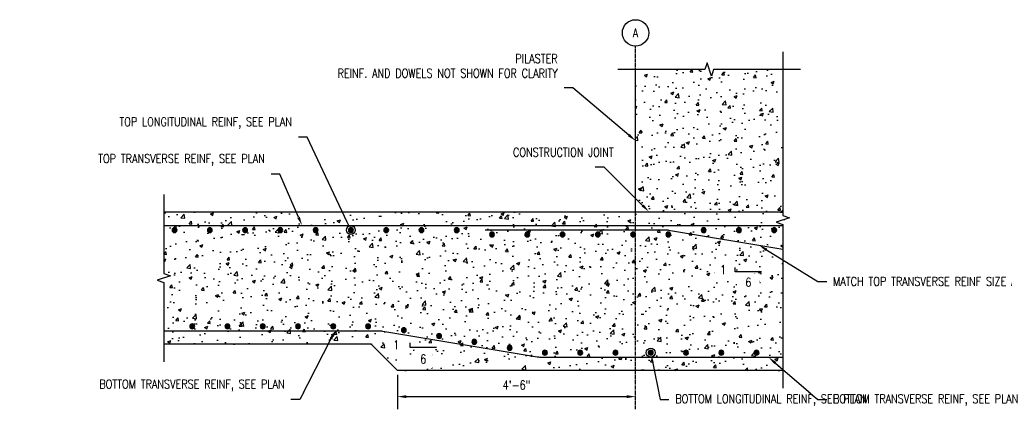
# Model space of a CAD drawing. Header units: inches. Extents: x -469 to 1615, y -10 to 110.
# Tile 12 of 13: x 931 to 1154, y 21 to 110. Entities that reach past the tile are written whole.
import ezdxf
from ezdxf import colors
from ezdxf.entities.mleader import LeaderData, LeaderLine
from ezdxf.math import Vec2, Vec3

# ---------------------------------------------------------------- set-up
doc = ezdxf.new("R2010")
doc.units = ezdxf.units.IN
doc.header["$MEASUREMENT"] = 0
doc.linetypes.add('CENTER2', pattern=[1.125, 0.75, -0.125, 0.125, -0.125])
for name, color, linetype in [('A-DETL', 3, 'Continuous'), ('A-DETL-GENF', 3, 'Continuous'), ('A-FLOR', 5, 'Continuous'), ('A-WALL-PATT', 8, 'Continuous'), ('S-ANNO-DIMS', 1, 'Continuous'), ('S-ANNO-NOTE', 2, 'Continuous'), ('S-ANNO-SYMB', 2, 'Continuous'), ('S-COLS', 2, 'Continuous'), ('S-GRID', 1, 'CENTER2'), ('S-GRID-IDEN', 1, 'Continuous')]:
    doc.layers.add(name, color=color, linetype=linetype)
doc.styles.add('Annotative', font='romans.shx', dxfattribs={"width": 0.8, "height": 0.125})
doc.dimstyles.new('Annotative', dxfattribs={"dimscale": 0, "dimtxt": 0.125, "dimasz": 0.125, "dimexe": 0.18, "dimexo": 0.0625, "dimgap": 0.09, "dimtad": 1, "dimdec": 3, "dimzin": 3, "dimdsep": 46, "dimlunit": 4, "dimtxsty": 'Annotative', "dimcen": 0.09, "dimclrt": 2, "dimazin": 2, "dimtfac": 1, "dimtdec": 3, "dimtmove": 0, "dimatfit": 0, "dimfxl": 1, "dimtfill": 1, "dimfrac": 2, "dimtolj": 1, "dimtzin": 0, "dimarcsym": 0})
pattern_1 = [(50, (-1e-13, -4e-15), (7.172602, -0.62752), [0.75, -8.25]), (355, (-1e-13, -4e-15), (-1.387513, 7.52192), [0.6, -6.6]), (100.45144, (0.598, -0.052), (5.78509, 6.8944), [0.6374, -7.01142]), (46.1842, (-1e-13, 2), (10.67241, -1.65519), [1.125, -12.375]), (96.6356, (0.889, 1.862), (9.34662, 9.74119), [0.9561, -10.51714]), (351.1842, (-1e-13, 2), (9.34662, 9.74119), [0.9, -9.9]), (21, (1, 1.5), (5.96907, -4.02619), [0.75, -8.25]), (326, (1, 1.5), (2.433153, 7.2515), [0.6, -6.6]), (71.45144, (1.4974, 1.1645), (8.402224, 3.22531), [0.6374, -7.01142]), (37.5, (-1e-13, -4e-15), (0.1215986, 3.3289385), [0, -6.52, 0, -6.7, 0, -6.625]), (7.5, (-1e-13, -4e-15), (2.630695, 3.944117), [0, -3.82, 0, -6.37, 0, -2.525]), (327.5, (-2.23, -4e-15), (5.3382244, -0.225549), [0, -2.5, 0, -7.8, 0, -10.35]), (317.5, (-3.23, -4e-15), (5.831862, 1.00105), [0, -3.25, 0, -5.18, 0, -7.35])]

# ---------------------------------------------------------------- blocks, each defined once
blk = doc.blocks.new('_DotBlank')
at = {"color": 0, "linetype": 'ByBlock', "lineweight": -2}
blk.add_line((-0.5, 0), (-1, 0), dxfattribs=at)
blk.add_circle((0, 0), 0.5, dxfattribs=at)
blk = doc.blocks.new('Reinforcing Bar Section_USACE - __9-1453024-Section 31')
h = blk.add_hatch(color=256)
h.dxf.hatch_style = 1
h.paths.add_polyline_path([(770.74, -19.08, 1), (771.87, -19.08, 1)])
for radius, start, end in [(0.562, 0, 180), (0.563, 180, 360)]:
    blk.add_arc((771.31, -19.08), radius, start, end)
blk = doc.blocks.new('*D33')
at = {"layer": 'Defpoints', "color": 0, "transparency": 16777216}
for p in [(1070.47, 65.91), (1016.47, 29.91), (1070.47, 24)]:
    blk.add_point(p, dxfattribs=at)
at = {"layer": 'S-ANNO-DIMS', "color": 0, "lineweight": -2, "transparency": 16777216}
for p, q in [((1016.47, 28.91), (1016.47, 21.12)), ((1018.47, 24), (1068.47, 24))]:
    blk.add_line(p, q, dxfattribs=at)
at = {"layer": 'S-ANNO-DIMS', "color": 0, "transparency": 16777216}
for points in [[(1018.47, 24.33), (1018.47, 23.67), (1016.47, 24)], [(1068.47, 24.33), (1068.47, 23.67), (1070.47, 24)]]:
    blk.add_solid(points, dxfattribs=at)
at = {"layer": 'S-ANNO-DIMS', "color": 2, "transparency": 16777216, "insert": (1043.47, 26.63), "char_height": 2, "attachment_point": 5, "style": 'Annotative', "bg_fill": 3, "box_fill_scale": 1.25, "bg_fill_color": 256, "bg_fill_true_color": 13158600, "bg_fill_transparency": 0}
blk.add_mtext('\\A1;4\'-6"', dxfattribs=at)

msp = doc.modelspace()

# ---------------------------------------------------------------- hatches: boundary and pattern name
at = {"layer": 'A-WALL-PATT', "lineweight": -3}
h = msp.add_hatch(dxfattribs=at)
h.set_pattern_fill('AR-CONC', color=8, style=0)
h.set_pattern_definition(pattern_1)
h.paths.add_polyline_path([(1103.8753, 98.2381), (1088.172, 98.2381), (1087.672, 96.7381), (1086.672, 99.7381), (1086.172, 98.2381), (1070.4686, 98.2381), (1070.4686, 65.9083), (1103.8753, 65.9083)])

# ---------------------------------------------------------------- linework, layer by layer
at = {"layer": 'A-DETL', "lineweight": -3}
msp.add_line((963.4767, 62.86), (1103.8753, 62.86), dxfattribs=at)
msp.add_lwpolyline([(1036.3263, 61.86), (1077.1047, 61.86, -0.04131065), (1077.9678, 61.7886), (1103.8753, 57.4707)], format="xyb", dxfattribs=at)
at = {"layer": 'A-DETL-GENF', "lineweight": -3}
msp.add_lwpolyline([(1107.8753, 98.2381), (1088.172, 98.2381), (1087.672, 96.7381), (1086.672, 99.7381), (1086.172, 98.2381), (1066.4686, 98.2381)], dxfattribs=at)
at = {"layer": 'A-FLOR', "lineweight": -3}
msp.add_lwpolyline([(963.4767, 65.9083), (1103.8753, 65.9083)], dxfattribs=at)
at = {"layer": 'S-ANNO-NOTE'}
msp.add_line((1093.03, 52.2982), (1093.03, 53.2982), dxfattribs=at)
at = {"layer": 'S-COLS', "lineweight": -3}
msp.add_line((1070.4686, 65.9083), (1070.4686, 98.2381), dxfattribs=at)
at = {"layer": 'S-GRID-IDEN'}
msp.add_circle((1070.4686, 106.5461), 3, dxfattribs=at)

# ---------------------------------------------------------------- block references
at = {"layer": 'A-DETL-GENF', "lineweight": -3}
for p in [(194.6008, 80.8757), (202.6008, 80.8757), (210.6008, 80.8757), (218.6008, 80.8757), (226.6008, 80.8757), (234.6008, 80.8757), (242.6008, 80.8757), (250.6008, 80.8757), (258.6008, 80.8757), (266.6008, 79.8757), (274.6008, 79.8757), (282.6008, 79.8757), (290.6008, 79.8757), (298.6008, 79.8757), (306.6008, 79.8757), (314.6008, 80.8757), (322.6008, 80.8757), (330.6008, 80.8757)]:
    msp.add_blockref('Reinforcing Bar Section_USACE - __9-1453024-Section 31', p, dxfattribs=at)

# ---------------------------------------------------------------- texts
at = {"layer": 'S-GRID-IDEN', "lineweight": -3, "insert": (1070.4686, 106.5461), "char_height": 2, "width": 2, "attachment_point": 5, "style": 'Annotative'}
msp.add_mtext('A', dxfattribs=at)

# ---------------------------------------------------------------- leaders
at = {"layer": 'S-ANNO-NOTE', "lineweight": -3}
ml = msp.add_multileader_mtext('Standard', dxfattribs=at)
ml.set_content('PILASTER\\PREINF. AND DOWELS NOT SHOWN FOR CLARITY', color=256, style='Annotative')
ml.set_leader_properties(color=1, linetype='ByLayer', lineweight=-1)
ml.build(insert=Vec2(0, 0))
ml.multileader.update_dxf_attribs({"text_right_attachment_type": 3, "dogleg_length": 0.125, "arrow_head_size": 2, "scale": 16})
ctx = ml.context
ctx.base_point, ctx.scale, ctx.char_height, ctx.arrow_head_size, ctx.landing_gap_size, ctx.plane_origin = Vec3(1020.8896, 100.7147), 16, 2, 2, 1.44, Vec3(1027.5128, 75.0818)
ctx.right_attachment, ctx.text_align_type = 3, 2
notes = []
notes.append((ctx, [(1, (1, 1, 0), (1056.2458, 94.0481), (-1, 0), 2, [(0, [(1070.4686, 82.0732)], 0, [])])]))
ctx.mtext.insert, ctx.mtext.width, ctx.mtext.alignment, ctx.mtext.flow_direction = Vec3(1052.8058, 101.7147), 35.554519, 3, 5
ml = msp.add_multileader_mtext('Standard', dxfattribs=at)
ml.set_content('TOP LONGITUDINAL REINF, SEE PLAN', color=256, style='Annotative')
ml.set_leader_properties(color=1, linetype='ByLayer', lineweight=-1)
ml.set_arrow_properties(name='DOTBLANK')
ml.build(insert=Vec2(0, 0))
ml.multileader.update_dxf_attribs({"text_left_attachment_type": 3, "text_right_attachment_type": 3, "dogleg_length": 0.125, "arrow_head_size": 2, "scale": 16})
ctx = ml.context
ctx.base_point, ctx.scale, ctx.char_height, ctx.arrow_head_size, ctx.landing_gap_size, ctx.plane_origin = Vec3(968.8624, 82.8602), 16, 2, 2, 1.44, Vec3(1009.8328, 63.894)
ctx.left_attachment, ctx.right_attachment, ctx.text_align_type = 3, 3, 2
notes.append((ctx, [(1, (1, 1, 0), (995.99, 82.8602), (-1, 0), 2, [(0, [(1005.9061, 61.7975)], 0, [])])]))
ctx.mtext.insert, ctx.mtext.width, ctx.mtext.alignment, ctx.mtext.flow_direction = Vec3(992.55, 87.384), 24.06411, 3, 5
ml = msp.add_multileader_mtext('Standard', dxfattribs=at)
ml.set_content('SEE A1/S-504 FOR TRENCH ASSEMBLY', color=256, style='Annotative')
ml.set_leader_properties(color=1, linetype='ByLayer', lineweight=-1)
ml.build(insert=Vec2(0, 0))
ml.multileader.update_dxf_attribs({"text_right_attachment_type": 3, "dogleg_length": 0.125, "arrow_head_size": 2, "scale": 16})
ctx = ml.context
ctx.base_point, ctx.scale, ctx.char_height, ctx.arrow_head_size, ctx.landing_gap_size, ctx.plane_origin = Vec3(679.2256, 86.8229), 16, 2, 2, 1.44, Vec3(671.0572, 63.9408)
ctx.right_attachment = 3
notes.append((ctx, [(0, (1, 1, 0), (677.2256, 86.8229), (1, 0), 2, [(0, [(672.3281, 57.9736)], 0, [])])]))
ctx.mtext.insert, ctx.mtext.width, ctx.mtext.flow_direction = Vec3(680.6656, 87.8229), 25.688996, 5
ml = msp.add_multileader_mtext('Standard', dxfattribs=at)
ml.set_content('RETAINING WALL REINF AND DOWELS NOT SHOWN FOR CLARITY', color=256, style='Annotative')
ml.set_leader_properties(color=1, linetype='ByLayer', lineweight=-1)
ml.build(insert=Vec2(0, 0))
ml.multileader.update_dxf_attribs({"text_right_attachment_type": 3, "dogleg_length": 0.125, "arrow_head_size": 2, "scale": 16})
ctx = ml.context
ctx.base_point, ctx.scale, ctx.char_height, ctx.arrow_head_size, ctx.landing_gap_size, ctx.plane_origin = Vec3(719.8047, 86.8229), 16, 2, 2, 1.44, Vec3(727.6943, 65.5206)
ctx.right_attachment = 3
notes.append((ctx, [(0, (1, 1, 0), (717.8047, 86.8229), (1, 0), 2, [(0, [(702.5758, 61.7234)], 0, [])])]))
ctx.mtext.insert, ctx.mtext.width, ctx.mtext.flow_direction = Vec3(721.2447, 87.8229), 42.512936, 5
ml = msp.add_multileader_mtext('Standard', dxfattribs=at)
ml.set_content('CONSTRUCTION JOINT', color=256, style='Annotative')
ml.set_leader_properties(color=1, linetype='ByLayer', lineweight=-1)
ml.build(insert=Vec2(0, 0))
ml.multileader.update_dxf_attribs({"text_right_attachment_type": 3, "dogleg_length": 0.125, "arrow_head_size": 2, "scale": 16})
ctx = ml.context
ctx.base_point, ctx.scale, ctx.char_height, ctx.arrow_head_size, ctx.landing_gap_size, ctx.plane_origin = Vec3(1041.2325, 79.4461), 16, 2, 2, 1.44, Vec3(1027.5128, 62.2661)
ctx.right_attachment = 3
notes.append((ctx, [(1, (1, 1, 0), (1063.3315, 76.1128), (-1, 0), 2, [(0, [(1073.493, 65.9804)], 0, [])])]))
ctx.mtext.insert, ctx.mtext.width, ctx.mtext.flow_direction = Vec3(1042.6725, 80.4461), 11.979228, 5
ml = msp.add_multileader_mtext('Standard', dxfattribs=at)
ml.set_content('TOP TRANSVERSE REINF, SEE PLAN', color=256, style='Annotative')
ml.set_leader_properties(color=1, linetype='ByLayer', lineweight=-1)
ml.build(insert=Vec2(0, 0))
ml.multileader.update_dxf_attribs({"text_left_attachment_type": 3, "text_right_attachment_type": 3, "dogleg_length": 0.125, "arrow_head_size": 2, "scale": 16})
ctx = ml.context
ctx.base_point, ctx.scale, ctx.char_height, ctx.arrow_head_size, ctx.landing_gap_size, ctx.plane_origin = Vec3(964.2967, 74.4984), 16, 2, 2, 1.44, Vec3(999.1589, 63.894)
ctx.left_attachment, ctx.right_attachment, ctx.text_align_type = 3, 3, 2
notes.append((ctx, [(1, (1, 1, 0), (989.8243, 74.4984), (-1, 0), 2, [(0, [(994.8219, 62.86)], 0, [])])]))
ctx.mtext.insert, ctx.mtext.width, ctx.mtext.alignment, ctx.mtext.flow_direction = Vec3(986.3843, 79.0222), 20.76043, 3, 5
ml = msp.add_multileader_mtext('Standard', dxfattribs=at)
ml.set_content('TOP TRANSVERSE REINF, SEE PLAN', color=256, style='Annotative')
ml.set_leader_properties(color=1, linetype='ByLayer', lineweight=-1)
ml.build(insert=Vec2(0, 0))
ml.multileader.update_dxf_attribs({"text_right_attachment_type": 3, "dogleg_length": 0.125, "arrow_head_size": 2, "scale": 16})
ctx = ml.context
ctx.base_point, ctx.scale, ctx.char_height, ctx.arrow_head_size, ctx.landing_gap_size, ctx.plane_origin = Vec3(729.5208, 71.9079), 16, 2, 2, 1.44, Vec3(726.779, 55.9591)
ctx.right_attachment = 3
notes.append((ctx, [(0, (1, 1, 0), (727.5208, 71.9079), (1, 0), 2, [(0, [(722.442, 54.9251)], 0, [])])]))
ctx.mtext.insert, ctx.mtext.width, ctx.mtext.flow_direction = Vec3(730.9608, 73.0984), 20.76043, 5
ml = msp.add_multileader_mtext('Standard', dxfattribs=at)
ml.set_content('MATCH TOP TRANSVERSE REINF SIZE AND SPACING', color=256, style='Annotative')
ml.set_leader_properties(color=1, linetype='ByLayer', lineweight=-1)
ml.build(insert=Vec2(0, 0))
ml.multileader.update_dxf_attribs({"text_right_attachment_type": 3, "dogleg_length": 0.125, "arrow_head_size": 2, "scale": 16})
ctx = ml.context
ctx.base_point, ctx.scale, ctx.char_height, ctx.arrow_head_size, ctx.landing_gap_size, ctx.plane_origin = Vec3(725.8558, 22.8947), 16, 2, 2, 1.44, Vec3(703.3806, 43.2377)
ctx.right_attachment = 3
notes.append((ctx, [(0, (1, 1, 0), (723.8558, 22.8947), (1, 0), 2, [(0, [(703.3806, 43.2377)], 0, [])])]))
ctx.mtext.insert, ctx.mtext.width, ctx.mtext.flow_direction = Vec3(727.2958, 23.8947), 31.224355, 5
ctx.mtext.has_bg_fill, ctx.mtext.bg_color, ctx.mtext.bg_scale_factor, ctx.mtext.bg_transparency, ctx.mtext.use_window_bg_color = 1, -1027028792, 1.5, 0, 1
for ctx, leaders in notes:
    for number, flags, end, landing, length, lines in leaders:
        leader = LeaderData()
        leader.index, (leader.has_last_leader_line, leader.has_dogleg_vector, leader.attachment_direction) = number, flags
        leader.last_leader_point, leader.dogleg_vector, leader.dogleg_length = Vec3(end), Vec3(landing), length
        for number, points, colour, breaks in lines:
            line = LeaderLine()
            line.index, line.vertices, line.color, line.breaks = number, Vec3.list(points), colors.encode_raw_color(colour), breaks
            leader.lines.append(line)
        ctx.leaders.append(leader)

# ---------------------------------------------------------------- next in the draw order: hatches: boundary and pattern name
at = {"layer": 'A-WALL-PATT', "lineweight": -3}
h = msp.add_hatch(dxfattribs=at)
h.set_pattern_fill('AR-CONC', color=8, style=0)
h.set_pattern_definition(pattern_1)
h.paths.add_polyline_path([(1103.8753, 29.9083), (1103.8753, 63.0732), (1102.3753, 63.5732), (1105.3753, 64.5732), (1103.8753, 65.0732), (1103.8753, 65.9083), (963.4767, 65.9083), (963.4767, 51.9083), (964.9767, 51.4083), (961.9767, 50.4083), (963.4767, 49.9083), (963.4767, 35.9083), (1010.4686, 35.9083), (1016.4686, 29.9083)])

# ---------------------------------------------------------------- next in the draw order: linework, layer by layer
at = {"layer": 'A-DETL'}
msp.add_lwpolyline([(1103.8753, 32.9083), (1049.0096, 32.9083, -0.04131065), (1048.126, 32.9815), (1013.1167, 38.8163, 0.04131065), (1012.2331, 38.8895), (963.4767, 38.8895)], format="xyb", dxfattribs=at)
at = {"layer": 'A-DETL-GENF', "lineweight": -3}
for points in [[(1103.8753, 102.2381), (1103.8753, 65.0732), (1105.3753, 64.5732), (1102.3753, 63.5732), (1103.8753, 63.0732), (1103.8753, 25.9083)], [(963.4767, 69.9083), (963.4767, 51.9083), (964.9767, 51.4083), (961.9767, 50.4083), (963.4767, 49.9083), (963.4767, 31.9083)]]:
    msp.add_lwpolyline(points, dxfattribs=at)
at = {"layer": 'A-FLOR', "lineweight": -3}
msp.add_lwpolyline([(1103.8753, 29.9083), (1016.4686, 29.9083), (1010.4686, 35.9083), (963.4767, 35.9083)], dxfattribs=at)
at = {"layer": 'S-ANNO-SYMB'}
for p, q in [((1019.3071, 36.2412), (1019.3071, 35.2412)), ((1019.3071, 35.2412), (1025.3071, 35.2412))]:
    msp.add_line(p, q, dxfattribs=at)
at = {"layer": 'S-GRID', "lineweight": -3}
msp.add_line((1070.4686, 21.1209), (1070.4686, 103.5461), dxfattribs=at)

# ---------------------------------------------------------------- next in the draw order: block references
at = {"layer": 'A-DETL-GENF', "lineweight": -3}
for p in [(198.6008, 59.0302), (206.6008, 59.0302), (214.6008, 59.0302), (222.6008, 59.0302), (230.6008, 59.0302), (238.4889, 59.0302), (246.6008, 58.1657), (254.596, 56.8332), (262.6008, 55.499), (270.6008, 54.1657), (278.6008, 53.049), (286.6008, 53.049), (294.6008, 53.049), (302.6008, 53.049), (310.6008, 53.049), (318.6008, 53.049), (326.6008, 53.049)]:
    msp.add_blockref('Reinforcing Bar Section_USACE - __9-1453024-Section 31', p, dxfattribs=at)

# ---------------------------------------------------------------- next in the draw order: leaders
at = {"layer": 'S-ANNO-NOTE', "lineweight": -3}
ml = msp.add_multileader_mtext('Standard', dxfattribs=at)
ml.set_content('BOTTOM TRANSVERSE REINF, SEE PLAN', color=256, style='Annotative')
ml.set_leader_properties(color=1, linetype='ByLayer', lineweight=-1)
ml.build(insert=Vec2(0, 0))
ml.multileader.update_dxf_attribs({"text_right_attachment_type": 3, "dogleg_length": 0.125, "arrow_head_size": 2, "scale": 16})
ctx = ml.context
ctx.base_point, ctx.scale, ctx.char_height, ctx.arrow_head_size, ctx.landing_gap_size, ctx.plane_origin = Vec3(964.2967, 26.6541), 16, 2, 2, 1.44, Vec3(1045.3508, 32.7497)
ctx.right_attachment, ctx.text_align_type = 3, 2
notes = []
notes.append((ctx, [(0, (1, 1, 0), (994.3196, 23.3208), (-1, 0), 2, [(0, [(1002.2783, 38.8895)], 0, [])])]))
ctx.mtext.insert, ctx.mtext.width, ctx.mtext.alignment, ctx.mtext.flow_direction = Vec3(990.8796, 27.8446), 30.791997, 3, 5
ml = msp.add_multileader_mtext('Standard', dxfattribs=at)
ml.set_content('BOTTOM LONGITUDINAL REINF, SEE PLAN', color=256, style='Annotative')
ml.set_leader_properties(color=1, linetype='ByLayer', lineweight=-1)
ml.set_arrow_properties(name='DOTBLANK')
ml.build(insert=Vec2(0, 0))
ml.multileader.update_dxf_attribs({"text_right_attachment_type": 3, "dogleg_length": 0.125, "arrow_head_size": 2, "scale": 16})
ctx = ml.context
ctx.base_point, ctx.scale, ctx.char_height, ctx.arrow_head_size, ctx.landing_gap_size, ctx.plane_origin = Vec3(1078.0487, 23.3208), 16, 2, 2, 1.44, Vec3(1038.6468, 33.6631)
ctx.right_attachment = 3
notes.append((ctx, [(1, (1, 1, 0), (1076.0487, 23.3208), (1, 0), 2, [(0, [(1073.9061, 33.9708)], 0, [])])]))
ctx.mtext.insert, ctx.mtext.width, ctx.mtext.flow_direction = Vec3(1079.4887, 24.5113), 28.508456, 5
ml = msp.add_multileader_mtext('Standard', dxfattribs=at)
ml.set_content('BOTTOM LONGITUDINAL REINF, SEE PLAN', color=256, style='Annotative')
ml.set_leader_properties(color=1, linetype='ByLayer', lineweight=-1)
ml.set_arrow_properties(name='DOTBLANK')
ml.build(insert=Vec2(0, 0))
ml.multileader.update_dxf_attribs({"text_right_attachment_type": 3, "dogleg_length": 0.125, "arrow_head_size": 2, "scale": 16})
ctx = ml.context
ctx.base_point, ctx.scale, ctx.char_height, ctx.arrow_head_size, ctx.landing_gap_size, ctx.plane_origin = Vec3(683.4784, 22.8947), 16, 2, 2, 1.44, Vec3(670.4792, 31.8343)
ctx.right_attachment = 3
notes.append((ctx, [(1, (1, 1, 0), (681.4784, 22.8947), (1, 0), 2, [(0, [(677.7385, 32.1421)], 0, [])])]))
ctx.mtext.insert, ctx.mtext.width, ctx.mtext.flow_direction = Vec3(684.9184, 24.0852), 28.508456, 5
ml = msp.add_multileader_mtext('Standard', dxfattribs=at)
ml.set_content('BOTTOM TRANSVERSE REINF, SEE PLAN', color=256, style='Annotative')
ml.set_leader_properties(color=1, linetype='ByLayer', lineweight=-1)
ml.build(insert=Vec2(0, 0))
ml.multileader.update_dxf_attribs({"text_right_attachment_type": 3, "dogleg_length": 0.125, "arrow_head_size": 2, "scale": 16})
ctx = ml.context
ctx.base_point, ctx.scale, ctx.char_height, ctx.arrow_head_size, ctx.landing_gap_size, ctx.plane_origin = Vec3(1113.8151, 23.3208), 16, 2, 2, 1.44, Vec3(1104.9448, 32.7497)
ctx.right_attachment = 3
notes.append((ctx, [(1, (1, 1, 0), (1111.8151, 23.3208), (1, 0), 2, [(0, [(1100.6648, 32.9083)], 0, [])])]))
ctx.mtext.insert, ctx.mtext.width, ctx.mtext.flow_direction = Vec3(1115.2551, 24.5113), 30.791997, 5
for ctx, leaders in notes:
    for number, flags, end, landing, length, lines in leaders:
        leader = LeaderData()
        leader.index, (leader.has_last_leader_line, leader.has_dogleg_vector, leader.attachment_direction) = number, flags
        leader.last_leader_point, leader.dogleg_vector, leader.dogleg_length = Vec3(end), Vec3(landing), length
        for number, points, colour, breaks in lines:
            line = LeaderLine()
            line.index, line.vertices, line.color, line.breaks = number, Vec3.list(points), colors.encode_raw_color(colour), breaks
            leader.lines.append(line)
        ctx.leaders.append(leader)

# ---------------------------------------------------------------- next in the draw order: texts
at = {"layer": 'S-ANNO-NOTE', "insert": (1090.3449, 52.7982), "char_height": 2, "width": 2, "attachment_point": 5, "style": 'Annotative', "bg_fill": 3, "box_fill_scale": 1.5, "bg_fill_color": 256, "bg_fill_transparency": 0}
msp.add_mtext('1', dxfattribs=at)
at = {"layer": 'S-ANNO-SYMB', "char_height": 2, "width": 2, "attachment_point": 5, "style": 'Annotative', "bg_fill": 3, "box_fill_scale": 1.5, "bg_fill_color": 256, "bg_fill_transparency": 0}
for s, insert in [('1', (1016.1869, 35.7412)), ('6', (1022.3071, 32.5348))]:
    msp.add_mtext(s, dxfattribs=dict(at, insert=insert))

# ---------------------------------------------------------------- next in the draw order: leaders
at = {"layer": 'S-ANNO-NOTE', "lineweight": -3}
ml = msp.add_multileader_mtext('Standard', dxfattribs=at)
ml.set_content('MATCH TOP TRANSVERSE REINF SIZE AND SPACING', color=256, style='Annotative')
ml.set_leader_properties(color=1, linetype='ByLayer', lineweight=-1)
ml.build(insert=Vec2(0, 0))
ml.multileader.update_dxf_attribs({"text_right_attachment_type": 3, "dogleg_length": 0.125, "arrow_head_size": 2, "scale": 16})
ctx = ml.context
ctx.base_point, ctx.scale, ctx.char_height, ctx.arrow_head_size, ctx.landing_gap_size, ctx.plane_origin = Vec3(1113.8151, 50.1395), 16, 2, 2, 1.44, Vec3(1053.106, 51.1726)
ctx.right_attachment = 3
notes = []
notes.append((ctx, [(0, (1, 1, 0), (1111.8151, 50.1395), (1, 0), 2, [(0, [(1098.4616, 58.373)], 0, [])])]))
ctx.mtext.insert, ctx.mtext.width, ctx.mtext.flow_direction = Vec3(1115.2551, 51.1395), 31.224355, 5
ctx.mtext.has_bg_fill, ctx.mtext.bg_color, ctx.mtext.bg_scale_factor, ctx.mtext.bg_transparency, ctx.mtext.use_window_bg_color = 1, -1027028792, 1.5, 0, 1
for ctx, leaders in notes:
    for number, flags, end, landing, length, lines in leaders:
        leader = LeaderData()
        leader.index, (leader.has_last_leader_line, leader.has_dogleg_vector, leader.attachment_direction) = number, flags
        leader.last_leader_point, leader.dogleg_vector, leader.dogleg_length = Vec3(end), Vec3(landing), length
        for number, points, colour, breaks in lines:
            line = LeaderLine()
            line.index, line.vertices, line.color, line.breaks = number, Vec3.list(points), colors.encode_raw_color(colour), breaks
            leader.lines.append(line)
        ctx.leaders.append(leader)

# ---------------------------------------------------------------- next in the draw order: linework, layer by layer
at = {"layer": 'S-ANNO-NOTE'}
msp.add_line((1099.03, 52.2982), (1093.03, 52.2982), dxfattribs=at)

# ---------------------------------------------------------------- next in the draw order: dimensions: what is measured, and where the dimension line sits
at = {"layer": 'S-ANNO-DIMS'}
dim = msp.add_linear_dim(base=(1070.4686, 24.0009), p1=(1016.4686, 29.9083), p2=(1070.4686, 65.9083), dimstyle='Annotative', override={"dimpost": '\\X', "dimse2": 1}, dxfattribs=at)
dim.commit()
dim.dimension.update_dxf_attribs({"geometry": '*D33', "text_midpoint": (1043.4686, 26.6313)})

# ---------------------------------------------------------------- next in the draw order: texts
at = {"layer": 'S-ANNO-NOTE', "insert": (1096.03, 49.9601), "char_height": 2, "width": 3.161524, "attachment_point": 5, "style": 'Annotative', "bg_fill": 3, "box_fill_scale": 1.5, "bg_fill_color": 256, "bg_fill_transparency": 0}
msp.add_mtext('6', dxfattribs=at)

doc.saveas('drawing.dxf')
